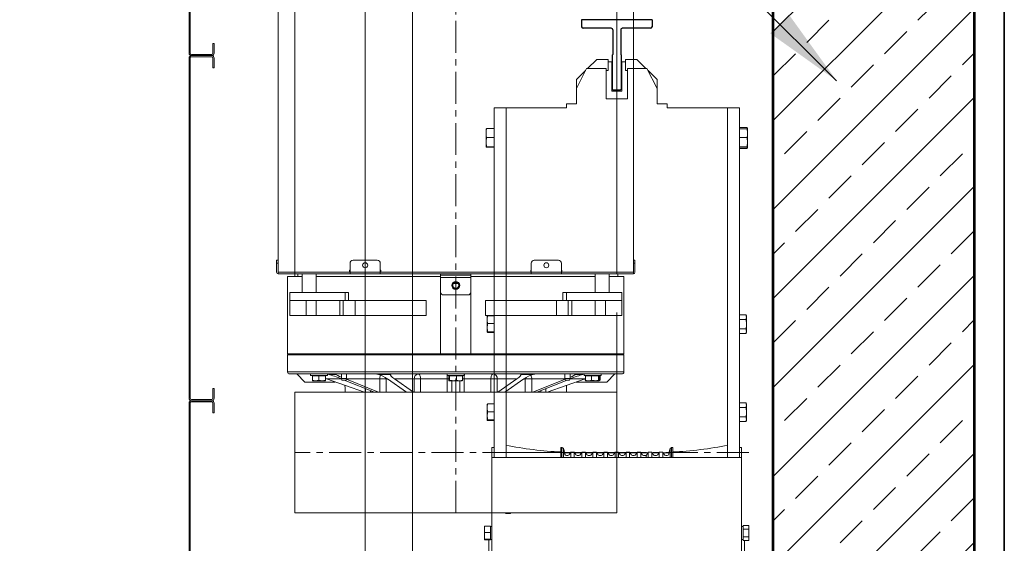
# Model space of a CAD drawing. Header units: inches. Extents: x 201967 to 338763, y -32705 to 30884.
# Tile 152 of 236: x 319892 to 319990, y 9443 to 9495. Entities that reach past the tile are written whole.
import ezdxf

# ---------------------------------------------------------------- set-up
doc = ezdxf.new("R2010")
doc.units = ezdxf.units.IN
doc.header["$MEASUREMENT"] = 0
doc.linetypes.add('CENTER', pattern=[50.8, 31.75, -6.35, 6.35, -6.35])
doc.linetypes.add('SOLID_LINE', pattern=[0])
for name, color, linetype, lineweight in [('01 a1 KONSTRUKCJA żelebet', 200, 'Continuous', 53), ('01h3 KONSTRUKCJA pozycje słupy', 252, 'Continuous', 13), ('20 KRESKOWANIE ścian', 63, 'Continuous', 5), ('_proj_MURY konstr', 1, 'Continuous', 20), ('GABARYT05', 7, 'Continuous', 40), ('KRESKOWANIE-URWANIE', 3, 'Continuous', 13), ('OSIE', 6, 'CENTER', 13), ('wymiar', 1, 'Continuous', 15)]:
    doc.layers.add(name, color=color, linetype=linetype, lineweight=lineweight)
doc.layers.add('Rysunek', color=7, linetype='Continuous')
doc.styles.add('RomanS', font='romans.shx')
doc.dimstyles.new('DIM100txt12', dxfattribs={"dimtxt": 12, "dimasz": 1.05, "dimexe": 0, "dimexo": 8, "dimgap": 4, "dimtad": 1, "dimdec": 7, "dimrnd": 0.5, "dimdsep": 46, "dimtxsty": 'RomanS', "dimblk1": 'DIM', "dimblk2": 'DIM', "dimsah": 1, "dimcen": 0.09, "dimse1": 1, "dimse2": 1, "dimclrt": 256, "dimadec": 1, "dimazin": 0, "dimtfac": 1, "dimtdec": 7, "dimtix": 1, "dimtofl": 0, "dimtmove": 2, "dimatfit": 3, "dimfxl": 1, "dimtolj": 1, "dimtzin": 0, "dimarcsym": 0})

# ---------------------------------------------------------------- blocks, each defined once
blk = doc.blocks.new('Panel')
at = {"layer": 'KRESKOWANIE-URWANIE', "ltscale": 4}
for p, q in [((-280, 10.1), (-280, -10.1)), ((-278.8, 10.1), (-278.8, -10.1)), ((-268, 12.5), (-277.6, 12.5)), ((-268, 11.3), (-277.6, 11.3)), ((-268, 12.5), (-268, 11.3)), ((60.46, 12.5), (50.86, 12.5)), ((50.86, 11.3), (50.86, 12.5)), ((60.46, 11.3), (50.86, 11.3)), ((61.66, -10.1), (61.66, 10.1)), ((62.86, -10.1), (62.86, 10.1)), ((-277.6, -11.3), (60.46, -11.3)), ((-277.6, -12.5), (60.46, -12.5))]:
    blk.add_line(p, q, dxfattribs=at)
for centre, radius, start, end in [((-277.6, 10.1), 2.4, 90, 180), ((-277.6, 10.1), 1.2, 90, 180), ((60.46, 10.1), 2.4, 0, 90), ((60.46, 10.1), 1.2, 0, 90), ((-277.6, -10.1), 2.4, 180, 270), ((-277.6, -10.1), 1.2, 180, 270), ((60.46, -10.1), 2.4, 270, 0), ((60.46, -10.1), 1.2, 270, 0)]:
    blk.add_arc(centre, radius, start, end, dxfattribs=at)
blk = doc.blocks.new('70-9')
at = {"layer": 'Rysunek', "color": 0, "linetype": 'SOLID_LINE'}
for p, q in [((-4.5, -1), (-3.5, 0)), ((-3.5, 0), (3.5, 0)), ((3.5, 0), (4.5, -1)), ((-4.5, -35), (-4.5, -1)), ((4.5, -35), (4.5, -1)), ((-4.5, -35), (-4.45, -35)), ((-3.95, -60), (-3.95, -35.5)), ((3.95, -60), (3.95, -35.5)), ((4.45, -35), (4.5, -35)), ((-35, -70), (-35, -63)), ((-33.5, -61.5), (-5.45, -61.5)), ((5.45, -61.5), (33.5, -61.5)), ((35, -70), (35, -63)), ((-35, -70), (35, -70))]:
    blk.add_line(p, q, dxfattribs=at)
for centre, radius, start, end in [((-4.45, -35.5), 0.5, 0, 90), ((4.45, -35.5), 0.5, 90, 180), ((-33.5, -63), 1.5, 90, 180), ((-5.45, -60), 1.5, 270, 0), ((5.45, -60), 1.5, 180, 270), ((33.5, -63), 1.5, 0, 90)]:
    blk.add_arc(centre, radius, start, end, dxfattribs=at)
blk = doc.blocks.new('A$C281E7CC2')
at = {"layer": 'KRESKOWANIE-URWANIE'}
for p, q in [((102.27, 1092), (111.27, 1101)), ((111.27, 1101), (122.77, 1101)), ((122.77, 1090), (122.77, 1101)), ((126.27, 1098.5), (122.77, 1098.5)), ((126.27, 1098.5), (126.27, 1069.5)), ((136.27, 1098.5), (139.77, 1098.5)), ((136.27, 1098.5), (136.27, 1069.5)), ((139.77, 1101), (139.77, 1090)), ((139.77, 1101), (151.27, 1101)), ((151.27, 1101), (160.27, 1092)), ((91.27, 1072), (101.27, 1092)), ((91.27, 1081), (100.27, 1090)), ((101.27, 1092), (120.77, 1092)), ((120.77, 1092), (120.77, 1062)), ((122.77, 1090), (120.77, 1090)), ((139.77, 1090), (141.77, 1090)), ((141.77, 1092), (161.27, 1092)), ((141.77, 1062), (141.77, 1092)), ((161.27, 1092), (171.27, 1072)), ((162.27, 1090), (171.27, 1081)), ((91.27, 1072), (91.27, 1081)), ((171.27, 1072), (171.27, 1081)), ((91.27, 1057), (91.27, 1072)), ((136.27, 1069.5), (126.27, 1069.5)), ((171.27, 1072), (171.27, 1057)), ((91.27, 1057), (81.27, 1057)), ((81.27, 1057), (81.27, 1053)), ((120.77, 1062), (141.77, 1062)), ((181.27, 1057), (171.27, 1057)), ((181.27, 1057), (181.27, 1053)), ((9.27, 705.5), (9.27, 1053)), ((9.27, 1053), (21.27, 1053)), ((21.27, 1053), (81.27, 1053)), ((21.27, 705.5), (21.27, 1053)), ((21.27, 998), (21.27, 1048)), ((181.27, 1053), (241.27, 1053)), ((253.27, 1053), (241.27, 1053)), ((241.27, 1053), (241.27, 705.5)), ((241.27, 998), (241.27, 1048)), ((253.27, 1053), (253.27, 705.5)), ((1.32, 1032), (1.32, 1027.72)), ((1.32, 1018.72), (1.32, 1027.72)), ((1.83, 1033.39), (9.27, 1033.39)), ((1.83, 1032.14), (9.27, 1032.14)), ((260.72, 1032.27), (253.27, 1032.27)), ((261.22, 1031.99), (261.22, 1027.92)), ((261.22, 1018.94), (261.22, 1027.92)), ((1.32, 1014), (1.32, 1018.72)), ((1.83, 1023.3), (9.27, 1023.3)), ((260.72, 1023.57), (253.27, 1023.57)), ((261.22, 1018.94), (261.22, 1014.01)), ((1.83, 1014.15), (9.27, 1014.15)), ((1.83, 1013.86), (9.27, 1013.86)), ((1.83, 1012.61), (9.27, 1012.61)), ((260.72, 1014.3), (253.27, 1014.3)), ((260.72, 1013.73), (253.27, 1013.73)), ((21.27, 853), (21.27, 815)), ((241.27, 815), (241.27, 853)), ((2.42, 844.93), (2.42, 846)), ((2.42, 838), (2.42, 844.93)), ((2.88, 847.24), (9.27, 847.24)), ((2.88, 842.62), (9.27, 842.62)), ((259.67, 846.24), (253.27, 846.24)), ((260.12, 845.99), (260.12, 842.38)), ((260.12, 834.39), (260.12, 842.38)), ((2.42, 831.07), (2.42, 838)), ((2.88, 833.38), (9.27, 833.38)), ((259.67, 838.51), (253.27, 838.51)), ((260.12, 834.39), (260.12, 830.01)), ((2.42, 830), (2.42, 831.07)), ((2.88, 828.76), (9.27, 828.76)), ((259.67, 830.27), (253.27, 830.27)), ((259.67, 829.76), (253.27, 829.76)), ((2.42, 757.43), (2.42, 758.5)), ((2.42, 750.5), (2.42, 757.43)), ((2.88, 759.74), (9.27, 759.74)), ((2.88, 755.12), (9.27, 755.12)), ((259.67, 758.74), (253.27, 758.74)), ((260.12, 758.49), (260.12, 754.88)), ((260.12, 746.89), (260.12, 754.88)), ((2.42, 743.57), (2.42, 750.5)), ((2.42, 742.5), (2.42, 743.57)), ((2.88, 745.88), (9.27, 745.88)), ((259.67, 751.01), (253.27, 751.01)), ((260.12, 746.89), (260.12, 742.51)), ((2.88, 741.26), (9.27, 741.26)), ((259.67, 742.77), (253.27, 742.77)), ((259.67, 742.26), (253.27, 742.26)), ((9.27, 715.5), (7.27, 715.5)), ((7.27, 705.5), (7.27, 715.5)), ((21.64, 715.5), (21.27, 715.5)), ((75.52, 705.5), (75.52, 715.5)), ((77.02, 715.5), (77.02, 705.5)), ((78.36, 705.5), (78.36, 714.17)), ((184.28, 714.53), (184.28, 705.5)), ((185.9, 705.5), (185.9, 715.5)), ((187.02, 705.5), (187.02, 715.5)), ((241.27, 715.5), (240.91, 715.5)), ((255.27, 715.5), (253.27, 715.5)), ((255.27, 705.5), (255.27, 715.5)), ((7.27, 395.5), (7.27, 705.5)), ((7.27, 705.5), (11.27, 705.5)), ((11.27, 705.5), (251.27, 705.5)), ((79.38, 710.09), (85.15, 710.09)), ((85.52, 705.5), (85.52, 710.7)), ((89.02, 705.5), (89.02, 710.7)), ((89.4, 710.09), (96.15, 710.09)), ((96.52, 705.5), (96.52, 710.7)), ((100.02, 705.5), (100.02, 710.7)), ((100.4, 710.09), (107.15, 710.09)), ((102.02, 705.5), (102.02, 707.5)), ((107.52, 705.5), (107.52, 710.7)), ((111.02, 705.5), (111.02, 710.7)), ((111.4, 710.09), (118.15, 710.09)), ((118.52, 705.5), (118.52, 710.7)), ((122.02, 705.5), (122.02, 710.7)), ((122.4, 710.09), (129.15, 710.09)), ((129.52, 705.5), (129.52, 710.7)), ((133.02, 705.5), (133.02, 710.7)), ((133.4, 710.09), (140.15, 710.09)), ((140.52, 705.5), (140.52, 710.7)), ((144.02, 705.5), (144.02, 710.7)), ((144.4, 710.09), (151.15, 710.09)), ((151.52, 705.5), (151.52, 710.7)), ((155.02, 705.5), (155.02, 710.7)), ((155.4, 710.09), (162.15, 710.09)), ((162.52, 705.5), (162.52, 710.7)), ((166.02, 705.5), (166.02, 710.7)), ((166.4, 710.09), (173.15, 710.09)), ((173.52, 705.5), (173.52, 710.7)), ((177.02, 705.5), (177.02, 710.7)), ((177.4, 710.09), (183.17, 710.09)), ((251.27, 705.5), (255.27, 705.5)), ((255.27, 395.5), (255.27, 705.5)), ((0, 638.01), (5.67, 638.01)), ((0, 638.01), (0, 634.25)), ((5.67, 638.01), (5.67, 636.49)), ((7.27, 637.03), (5.67, 637.03)), ((7.27, 636.91), (5.67, 636.91)), ((5.67, 635.77), (5.67, 636.49)), ((262.55, 637.2), (256.87, 637.2)), ((256.87, 634.66), (256.87, 637.2)), ((262.55, 630.91), (262.55, 637.2)), ((0, 634.25), (5.67, 634.25)), ((0, 634.25), (0, 626.75)), ((0, 626.75), (5.67, 626.75)), ((0, 626.75), (0, 622.99)), ((5.67, 635.77), (5.67, 634.25)), ((5.67, 634.25), (5.67, 631.22)), ((5.67, 629.78), (5.67, 631.22)), ((5.67, 629.78), (5.67, 626.75)), ((5.67, 626.75), (5.67, 625.23)), ((256.87, 633.45), (256.87, 634.6)), ((256.87, 630.91), (256.87, 633.45)), ((262.55, 630.91), (256.87, 630.91)), ((256.87, 628.21), (256.87, 630.91)), ((256.87, 626.92), (256.87, 628.21)), ((256.87, 624.22), (256.87, 626.92)), ((262.55, 624.22), (262.55, 630.91)), ((0, 622.99), (5.67, 622.99)), ((4.27, 622.99), (4.27, 570.5)), ((5.67, 624.51), (5.67, 625.23)), ((5.67, 624.51), (5.67, 622.99)), ((262.55, 624.22), (256.87, 624.22)), ((256.87, 624.05), (256.87, 624.22)), ((256.87, 623.96), (256.87, 624.05)), ((256.87, 623.8), (256.87, 623.96)), ((262.55, 623.8), (256.87, 623.8)), ((258.27, 623.8), (258.27, 570.5)), ((262.55, 623.8), (262.55, 624.22)), ((0.02, 578), (0.02, 523)), ((3.27, 578), (3.27, 570)), ((259.27, 570), (259.27, 578)), ((262.52, 578), (262.52, 523)), ((3.27, 570), (7.27, 570)), ((7.27, 570.5), (4.27, 570.5)), ((258.27, 570.5), (255.27, 570.5)), ((255.27, 570), (259.27, 570)), ((0, 438.01), (5.67, 438.01)), ((0, 438.01), (0, 434.25)), ((0, 434.25), (5.67, 434.25)), ((0, 434.25), (0, 426.75)), ((5.67, 438.01), (5.67, 436.49)), ((7.27, 437.03), (5.67, 437.03)), ((5.67, 435.77), (5.67, 436.49)), ((5.67, 435.77), (5.67, 434.25)), ((5.67, 434.25), (5.67, 431.22)), ((5.67, 429.78), (5.67, 431.22)), ((262.55, 437.2), (256.87, 437.2)), ((256.87, 434.66), (256.87, 437.2)), ((256.87, 434.6), (256.87, 433.45)), ((256.87, 430.91), (256.87, 433.45)), ((262.55, 430.91), (256.87, 430.91)), ((256.87, 428.21), (256.87, 430.91)), ((262.55, 430.91), (262.55, 437.2)), ((262.55, 424.22), (262.55, 430.91)), ((0, 426.75), (5.67, 426.75)), ((0, 426.75), (0, 422.99)), ((0, 422.99), (5.67, 422.99)), ((5.67, 429.78), (5.67, 426.75)), ((5.67, 426.75), (5.67, 425.23)), ((5.67, 424.51), (5.67, 425.23)), ((5.67, 424.51), (5.67, 422.99)), ((255.27, 424.03), (256.87, 424.03)), ((255.27, 423.96), (256.87, 423.96)), ((256.87, 428.21), (256.87, 426.92)), ((256.87, 424.22), (256.87, 426.92)), ((262.55, 424.22), (256.87, 424.22)), ((256.87, 424.05), (256.87, 424.22)), ((256.87, 424.05), (256.87, 424.03)), ((256.87, 423.99), (256.87, 424.03)), ((256.87, 423.99), (256.87, 423.96)), ((256.87, 423.8), (256.87, 423.96)), ((262.55, 423.8), (256.87, 423.8)), ((262.55, 423.8), (262.55, 424.22)), ((7.27, 395.5), (11.27, 395.5)), ((7.27, 385.5), (7.27, 395.5)), ((9.27, 48), (9.27, 395.5)), ((11.27, 395.5), (251.27, 395.5)), ((21.27, 48), (21.27, 395.5)), ((75.52, 385.5), (75.52, 395.5)), ((77.02, 395.5), (77.02, 385.5)), ((78.36, 386.83), (78.36, 395.5)), ((85.52, 390.3), (85.52, 395.5)), ((89.02, 390.3), (89.02, 395.5)), ((96.52, 390.3), (96.52, 395.5)), ((100.02, 390.3), (100.02, 395.5)), ((102.02, 393.5), (102.02, 395.5)), ((107.52, 390.3), (107.52, 395.5)), ((111.02, 390.3), (111.02, 395.5)), ((118.52, 390.3), (118.52, 395.5)), ((122.02, 390.3), (122.02, 395.5)), ((129.52, 390.3), (129.52, 395.5)), ((133.02, 390.3), (133.02, 395.5)), ((140.52, 390.3), (140.52, 395.5)), ((144.02, 390.3), (144.02, 395.5)), ((151.52, 390.3), (151.52, 395.5)), ((155.02, 390.3), (155.02, 395.5)), ((162.52, 390.3), (162.52, 395.5)), ((166.02, 390.3), (166.02, 395.5)), ((173.52, 390.3), (173.52, 395.5)), ((177.02, 390.3), (177.02, 395.5)), ((184.28, 395.5), (184.28, 386.47)), ((185.9, 385.5), (185.9, 395.5)), ((187.02, 385.5), (187.02, 395.5)), ((241.27, 395.5), (241.27, 48)), ((251.27, 395.5), (255.27, 395.5)), ((253.27, 395.5), (253.27, 48)), ((255.27, 385.5), (255.27, 395.5)), ((9.27, 385.5), (7.27, 385.5)), ((21.64, 385.5), (21.27, 385.5)), ((79.38, 390.91), (85.15, 390.91)), ((89.4, 390.91), (96.15, 390.91)), ((100.4, 390.91), (107.15, 390.91)), ((111.4, 390.91), (118.15, 390.91)), ((122.4, 390.91), (129.15, 390.91)), ((133.4, 390.91), (140.15, 390.91)), ((144.4, 390.91), (151.15, 390.91)), ((155.4, 390.91), (162.15, 390.91)), ((166.4, 390.91), (173.15, 390.91)), ((177.4, 390.91), (183.17, 390.91)), ((241.27, 385.5), (240.91, 385.5)), ((255.27, 385.5), (253.27, 385.5)), ((2.42, 357.43), (2.42, 358.5)), ((2.42, 350.5), (2.42, 357.43)), ((2.88, 359.74), (9.27, 359.74)), ((2.88, 355.12), (9.27, 355.12)), ((259.67, 358.74), (253.27, 358.74)), ((260.12, 358.49), (260.12, 354.88)), ((260.12, 346.89), (260.12, 354.88)), ((2.42, 343.57), (2.42, 350.5)), ((2.42, 342.5), (2.42, 343.57)), ((2.88, 345.88), (9.27, 345.88)), ((259.67, 351.01), (253.27, 351.01)), ((259.67, 342.77), (253.27, 342.77)), ((260.12, 346.89), (260.12, 342.51)), ((2.88, 341.26), (9.27, 341.26)), ((259.67, 342.26), (253.27, 342.26)), ((21.27, 248), (21.27, 286)), ((241.27, 286), (241.27, 248)), ((2.42, 269.93), (2.42, 271)), ((2.42, 263), (2.42, 269.93)), ((2.88, 272.24), (9.27, 272.24)), ((2.88, 267.62), (9.27, 267.62)), ((259.67, 271.24), (253.27, 271.24)), ((260.12, 270.99), (260.12, 267.38)), ((260.12, 259.39), (260.12, 267.38)), ((2.42, 256.07), (2.42, 263)), ((2.42, 255), (2.42, 256.07)), ((2.88, 258.38), (9.27, 258.38)), ((259.67, 263.51), (253.27, 263.51)), ((259.67, 255.27), (253.27, 255.27)), ((259.67, 254.76), (253.27, 254.76)), ((260.12, 259.39), (260.12, 255.01)), ((2.88, 253.76), (9.27, 253.76)), ((21.27, 103), (21.27, 53)), ((241.27, 103), (241.27, 53)), ((1.83, 88.39), (9.27, 88.39)), ((1.32, 83.4), (1.32, 87)), ((1.32, 83.4), (1.32, 74.47)), ((1.83, 87.56), (9.27, 87.56)), ((1.83, 79.25), (9.27, 79.25)), ((260.72, 87.27), (253.27, 87.27)), ((260.72, 78.57), (253.27, 78.57)), ((261.22, 86.99), (261.22, 82.92)), ((261.22, 73.94), (261.22, 82.92)), ((1.32, 69.07), (1.32, 74.47)), ((1.83, 69.69), (9.27, 69.69)), ((260.72, 69.3), (253.27, 69.3)), ((260.72, 68.73), (253.27, 68.73)), ((261.22, 73.94), (261.22, 69.01)), ((1.83, 68.44), (9.27, 68.44)), ((1.83, 67.61), (9.27, 67.61)), ((9.27, 48), (21.27, 48)), ((21.27, 48), (81.27, 48)), ((81.27, 44), (81.27, 48)), ((81.27, 44), (91.27, 44)), ((91.27, 29), (91.27, 44)), ((171.27, 44), (171.27, 29)), ((171.27, 44), (181.27, 44)), ((181.27, 48), (241.27, 48)), ((181.27, 44), (181.27, 48)), ((253.27, 48), (241.27, 48)), ((120.77, 39), (120.77, 9)), ((141.77, 39), (120.77, 39)), ((126.27, 2.5), (126.27, 31.5)), ((126.27, 31.5), (136.27, 31.5)), ((136.27, 2.5), (136.27, 31.5)), ((141.77, 9), (141.77, 39)), ((101.27, 9), (91.27, 29)), ((91.27, 29), (91.27, 20)), ((100.27, 11), (91.27, 20)), ((171.27, 29), (161.27, 9)), ((171.27, 20), (162.27, 11)), ((171.27, 29), (171.27, 20)), ((122.77, 11), (120.77, 11)), ((122.77, 0), (122.77, 11)), ((139.77, 11), (141.77, 11)), ((139.77, 11), (139.77, 0)), ((120.77, 9), (101.27, 9)), ((111.27, 0), (102.27, 9)), ((122.77, 0), (111.27, 0)), ((126.27, 2.5), (122.77, 2.5)), ((136.27, 2.5), (139.77, 2.5)), ((151.27, 0), (139.77, 0)), ((161.27, 9), (141.77, 9)), ((160.27, 9), (151.27, 0))]:
    blk.add_line(p, q, dxfattribs=at)
at = {"layer": 'KRESKOWANIE-URWANIE', "extrusion": (0, 0, -1)}
for centre, major_axis, ratio, start_param, end_param in [((49.22, 720.94), (-52.02, 6.55), 0.147058, 4.163885, 5.260893), ((213.33, 720.94), (52.02, 6.55), 0.147058, 1.022293, 2.1193), ((81.2, 709), (-1.06, 1.06), 1, 3.926991, 5.252808), ((82.69, 709), (1.06, 1.06), 1, 1.343997, 2.356194), ((91.86, 709), (1.06, 1.06), 1, 2.356194, 3.368392), ((93.69, 709), (1.06, 1.06), 1, 1.343997, 2.356194), ((104.69, 709), (1.06, 1.06), 1, 1.343997, 2.356194), ((113.86, 709), (1.06, 1.06), 1, 2.356194, 3.368392), ((115.69, 709), (1.06, 1.06), 1, 1.343997, 2.356194), ((124.86, 709), (1.06, 1.06), 1, 2.356194, 3.368392), ((126.69, 709), (1.06, 1.06), 1, 1.343997, 2.356194), ((135.86, 709), (1.06, 1.06), 1, 2.356194, 3.368392), ((137.69, 709), (1.06, 1.06), 1, 1.343997, 2.356194), ((146.86, 709), (1.06, 1.06), 1, 2.356194, 3.368392), ((148.69, 709), (1.06, 1.06), 1, 1.343997, 2.356194), ((157.86, 709), (1.06, 1.06), 1, 2.356194, 3.368392), ((159.69, 709), (1.06, 1.06), 1, 1.343997, 2.356194), ((168.86, 709), (1.06, 1.06), 1, 2.356194, 3.368392), ((170.69, 709), (1.06, 1.06), 1, 1.343997, 2.356194), ((179.86, 709), (1.06, 1.06), 1, 2.356194, 3.368392), ((181.35, 709), (-1.06, 1.06), 1, 2.601173, 3.926991), ((81.2, 392), (1.06, 1.06), 1, 4.171969, 5.497787), ((82.69, 392), (1.06, 1.06), 1, -0.785398, 0.226799), ((91.86, 392), (-1.06, 1.06), 1, 6.056386, 7.068583), ((93.69, 392), (1.06, 1.06), 1, -0.785398, 0.226799), ((104.69, 392), (1.06, 1.06), 1, -0.785398, 0.226799), ((113.86, 392), (-1.06, 1.06), 1, 6.056386, 7.068583), ((115.69, 392), (1.06, 1.06), 1, -0.785398, 0.226799), ((124.86, 392), (-1.06, 1.06), 1, 6.056386, 7.068583), ((126.69, 392), (1.06, 1.06), 1, -0.785398, 0.226799), ((135.86, 392), (-1.06, 1.06), 1, 6.056386, 7.068583), ((137.69, 392), (1.06, 1.06), 1, -0.785398, 0.226799), ((146.86, 392), (-1.06, 1.06), 1, 6.056386, 7.068583), ((148.69, 392), (1.06, 1.06), 1, -0.785398, 0.226799), ((157.86, 392), (-1.06, 1.06), 1, 6.056386, 7.068583), ((159.69, 392), (1.06, 1.06), 1, -0.785398, 0.226799), ((168.86, 392), (-1.06, 1.06), 1, 6.056386, 7.068583), ((170.69, 392), (1.06, 1.06), 1, -0.785398, 0.226799), ((179.86, 392), (-1.06, 1.06), 1, 6.056386, 7.068583), ((181.35, 392), (1.06, 1.06), 1, -0.785398, 0.54042), ((49.22, 380.06), (52.02, 6.55), 0.147058, 4.163885, 5.260893), ((213.33, 380.06), (-52.02, 6.55), 0.147058, 1.022293, 2.1193)]:
    blk.add_ellipse(centre, major_axis=major_axis, ratio=ratio, start_param=start_param, end_param=end_param, dxfattribs=at)
at = {"layer": 'KRESKOWANIE-URWANIE'}
for points in [[(1.32, 1032), (1.83, 1033.39)], [(1.83, 1032.14), (1.35, 1032)], [(1.57, 1032.07), (1.83, 1033.39)], [(261.22, 1031.99), (260.72, 1032.27)], [(1.32, 1018.72), (1.83, 1023.3)], [(1.83, 1014.15), (1.32, 1018.72)], [(260.72, 1023.57), (261.22, 1018.94)], [(261.22, 1018.94), (260.72, 1014.3)], [(1.32, 1014), (1.83, 1014.15)], [(1.83, 1012.61), (1.32, 1014)], [(1.83, 1013.86), (1.32, 1014)], [(1.83, 1012.61), (1.57, 1013.93)], [(260.72, 1014.3), (261.22, 1014.01)], [(261.22, 1014.01), (260.72, 1013.73)], [(2.42, 846), (2.88, 847.24)], [(2.42, 844.93), (2.88, 847.24)], [(2.88, 842.62), (2.42, 844.93)], [(260.12, 845.99), (259.67, 846.24)], [(2.42, 831.07), (2.88, 833.38)], [(259.67, 838.51), (260.12, 834.39)], [(260.12, 834.39), (259.67, 830.27)], [(2.88, 828.76), (2.42, 831.07)], [(2.88, 828.76), (2.42, 830)], [(259.67, 830.27), (260.12, 830.01)], [(260.12, 830.01), (259.67, 829.76)], [(2.42, 758.5), (2.88, 759.74)], [(2.42, 757.43), (2.88, 759.74)], [(2.88, 755.12), (2.42, 757.43)], [(260.12, 758.49), (259.67, 758.74)], [(2.42, 743.57), (2.88, 745.88)], [(2.88, 741.26), (2.42, 743.57)], [(259.67, 751.01), (260.12, 746.89)], [(260.12, 746.89), (259.67, 742.77)], [(2.88, 741.26), (2.42, 742.5)], [(259.67, 742.77), (260.12, 742.51)], [(260.12, 742.51), (259.67, 742.26)], [(75.52, 715.5), (77.02, 715.5)], [(77.02, 715.5), (78.36, 714.17)], [(78.36, 714.17), (79.74, 708.64)], [(182.81, 708.64), (184.28, 714.53)], [(184.28, 714.53), (185.9, 715.5)], [(185.9, 715.5), (187.02, 715.5)], [(81.2, 707.5), (82.69, 707.5)], [(83.97, 708.2), (85.52, 710.7)], [(85.52, 710.7), (89.02, 710.7)], [(89.02, 710.7), (90.58, 708.2)], [(91.86, 707.5), (93.69, 707.5)], [(94.97, 708.2), (96.52, 710.7)], [(96.52, 710.7), (100.02, 710.7)], [(100.02, 710.7), (102.02, 707.5)], [(102.02, 707.5), (104.69, 707.5)], [(105.97, 708.2), (107.52, 710.7)], [(107.52, 710.7), (111.02, 710.7)], [(111.02, 710.7), (112.58, 708.2)], [(113.86, 707.5), (115.69, 707.5)], [(116.97, 708.2), (118.52, 710.7)], [(118.52, 710.7), (122.02, 710.7)], [(122.02, 710.7), (123.58, 708.2)], [(124.86, 707.5), (126.69, 707.5)], [(127.97, 708.2), (129.52, 710.7)], [(129.52, 710.7), (133.02, 710.7)], [(133.02, 710.7), (134.58, 708.2)], [(135.86, 707.5), (137.69, 707.5)], [(138.97, 708.2), (140.52, 710.7)], [(140.52, 710.7), (144.02, 710.7)], [(144.02, 710.7), (145.58, 708.2)], [(146.86, 707.5), (148.69, 707.5)], [(149.97, 708.2), (151.52, 710.7)], [(151.52, 710.7), (155.02, 710.7)], [(155.02, 710.7), (156.58, 708.2)], [(157.86, 707.5), (159.69, 707.5)], [(160.97, 708.2), (162.52, 710.7)], [(162.52, 710.7), (166.02, 710.7)], [(166.02, 710.7), (167.58, 708.2)], [(168.86, 707.5), (170.69, 707.5)], [(171.97, 708.2), (173.52, 710.7)], [(173.52, 710.7), (177.02, 710.7)], [(177.02, 710.7), (178.58, 708.2)], [(179.86, 707.5), (181.35, 707.5)], [(5.67, 637.04), (7.27, 637.04)], [(255.27, 637.04), (256.87, 637.04)], [(7.27, 623.96), (5.67, 623.96)], [(256.87, 623.96), (255.27, 623.96)], [(0.02, 578), (3.27, 578)], [(259.27, 578), (262.52, 578)], [(7.27, 523), (0.02, 523)], [(262.52, 523), (255.27, 523)], [(5.67, 437.04), (7.27, 437.04)], [(255.27, 437.04), (256.87, 437.04)], [(7.27, 423.96), (5.67, 423.96)], [(256.87, 423.96), (255.27, 423.96)], [(79.74, 392.36), (78.36, 386.83)], [(82.69, 393.5), (81.2, 393.5)], [(85.52, 390.3), (83.97, 392.79)], [(90.58, 392.79), (89.02, 390.3)], [(93.69, 393.5), (91.86, 393.5)], [(96.52, 390.3), (94.97, 392.79)], [(102.02, 393.5), (100.02, 390.3)], [(104.69, 393.5), (102.02, 393.5)], [(107.52, 390.3), (105.97, 392.79)], [(112.58, 392.79), (111.02, 390.3)], [(115.69, 393.5), (113.86, 393.5)], [(118.52, 390.3), (116.97, 392.79)], [(123.58, 392.79), (122.02, 390.3)], [(126.69, 393.5), (124.86, 393.5)], [(129.52, 390.3), (127.97, 392.79)], [(134.58, 392.79), (133.02, 390.3)], [(137.69, 393.5), (135.86, 393.5)], [(140.52, 390.3), (138.97, 392.79)], [(145.58, 392.79), (144.02, 390.3)], [(148.69, 393.5), (146.86, 393.5)], [(151.52, 390.3), (149.97, 392.79)], [(156.58, 392.79), (155.02, 390.3)], [(159.69, 393.5), (157.86, 393.5)], [(162.52, 390.3), (160.97, 392.79)], [(167.58, 392.79), (166.02, 390.3)], [(170.69, 393.5), (168.86, 393.5)], [(173.52, 390.3), (171.97, 392.79)], [(178.58, 392.79), (177.02, 390.3)], [(181.35, 393.5), (179.86, 393.5)], [(184.28, 386.47), (182.81, 392.36)], [(77.02, 385.5), (75.52, 385.5)], [(78.36, 386.83), (77.02, 385.5)], [(89.02, 390.3), (85.52, 390.3)], [(100.02, 390.3), (96.52, 390.3)], [(111.02, 390.3), (107.52, 390.3)], [(122.02, 390.3), (118.52, 390.3)], [(133.02, 390.3), (129.52, 390.3)], [(144.02, 390.3), (140.52, 390.3)], [(155.02, 390.3), (151.52, 390.3)], [(166.02, 390.3), (162.52, 390.3)], [(177.02, 390.3), (173.52, 390.3)], [(185.9, 385.5), (184.28, 386.47)], [(187.02, 385.5), (185.9, 385.5)], [(2.42, 358.5), (2.88, 359.74)], [(2.42, 357.43), (2.88, 359.74)], [(2.88, 355.12), (2.42, 357.43)], [(260.12, 358.49), (259.67, 358.74)], [(2.42, 343.57), (2.88, 345.88)], [(2.88, 341.26), (2.42, 343.57)], [(2.88, 341.26), (2.42, 342.5)], [(259.67, 351.01), (260.12, 346.89)], [(260.12, 346.89), (259.67, 342.77)], [(259.67, 342.77), (260.12, 342.51)], [(260.12, 342.51), (259.67, 342.26)], [(2.42, 271), (2.88, 272.24)], [(2.42, 269.93), (2.88, 272.24)], [(2.88, 267.62), (2.42, 269.93)], [(260.12, 270.99), (259.67, 271.24)], [(2.42, 256.07), (2.88, 258.38)], [(2.88, 253.76), (2.42, 256.07)], [(2.88, 253.76), (2.42, 255)], [(259.67, 263.51), (260.12, 259.39)], [(260.12, 259.39), (259.67, 255.27)], [(259.67, 255.27), (260.12, 255.01)], [(260.12, 255.01), (259.67, 254.76)], [(1.32, 87), (1.83, 88.39)], [(1.62, 87.3), (1.83, 88.39)], [(1.32, 83.4), (1.83, 87.56)], [(1.83, 87.56), (1.32, 86.93)], [(1.83, 79.25), (1.32, 83.4)], [(261.22, 86.99), (260.72, 87.27)], [(260.72, 78.57), (261.22, 73.94)], [(1.32, 69.07), (1.83, 69.69)], [(1.83, 68.44), (1.32, 69.07)], [(1.83, 67.61), (1.32, 69)], [(1.83, 67.61), (1.62, 68.7)], [(261.22, 73.94), (260.72, 69.3)], [(260.72, 69.3), (261.22, 69.01)], [(261.22, 69.01), (260.72, 68.73)]]:
    blk.add_open_spline(points, degree=1, dxfattribs=at)
for points, knots in [([(1.32, 1027.72), (1.41, 1029.13), (1.51, 1030.62), (1.82, 1032.08), (1.83, 1032.14)], [0, 0, 0, 0, 0.954036, 1, 1, 1, 1]), ([(1.83, 1023.3), (1.77, 1023.62), (1.46, 1025.08), (1.39, 1026.56), (1.32, 1027.72)], [0, 0, 0, 0, 0.219325, 1, 1, 1, 1]), ([(260.72, 1032.27), (260.78, 1031.96), (261.09, 1030.52), (261.16, 1029.06), (261.22, 1027.92)], [0, 0, 0, 0, 0.219326, 1, 1, 1, 1]), ([(261.22, 1027.92), (261.14, 1026.53), (261.04, 1025.07), (260.73, 1023.64), (260.72, 1023.57)], [0, 0, 0, 0, 0.954024, 1, 1, 1, 1]), ([(2.42, 838), (2.48, 839.22), (2.55, 840.77), (2.82, 842.29), (2.88, 842.62)], [0, 0, 0, 0, 0.785762, 1, 1, 1, 1]), ([(259.67, 846.24), (259.73, 845.97), (260, 844.69), (260.07, 843.39), (260.12, 842.38)], [0, 0, 0, 0, 0.214234, 1, 1, 1, 1]), ([(260.12, 842.38), (260.05, 841.14), (259.96, 839.85), (259.69, 838.57), (259.67, 838.51)], [0, 0, 0, 0, 0.951273, 1, 1, 1, 1]), ([(2.88, 833.38), (2.86, 833.46), (2.59, 834.98), (2.5, 836.53), (2.42, 838)], [0, 0, 0, 0, 0.048717, 1, 1, 1, 1]), ([(2.42, 750.5), (2.48, 751.72), (2.55, 753.27), (2.82, 754.79), (2.88, 755.12)], [0, 0, 0, 0, 0.7857624, 1, 1, 1, 1]), ([(259.67, 758.74), (259.73, 758.47), (260, 757.19), (260.07, 755.89), (260.12, 754.88)], [0, 0, 0, 0, 0.214232, 1, 1, 1, 1]), ([(260.12, 754.88), (260.05, 753.64), (259.96, 752.35), (259.69, 751.07), (259.67, 751.01)], [0, 0, 0, 0, 0.951302, 1, 1, 1, 1]), ([(2.88, 745.88), (2.86, 745.96), (2.59, 747.48), (2.5, 749.03), (2.42, 750.5)], [0, 0, 0, 0, 0.048717, 1, 1, 1, 1]), ([(2.42, 350.5), (2.48, 351.72), (2.55, 353.27), (2.82, 354.79), (2.88, 355.12)], [0, 0, 0, 0, 0.785762, 1, 1, 1, 1]), ([(259.67, 358.74), (259.73, 358.47), (260, 357.19), (260.07, 355.89), (260.12, 354.88)], [0, 0, 0, 0, 0.214232, 1, 1, 1, 1]), ([(260.12, 354.88), (260.05, 353.64), (259.96, 352.35), (259.69, 351.07), (259.67, 351.01)], [0, 0, 0, 0, 0.951299, 1, 1, 1, 1]), ([(2.88, 345.88), (2.86, 345.96), (2.59, 347.48), (2.5, 349.03), (2.42, 350.5)], [0, 0, 0, 0, 0.048717, 1, 1, 1, 1]), ([(2.42, 263), (2.48, 264.22), (2.55, 265.77), (2.82, 267.29), (2.88, 267.62)], [0, 0, 0, 0, 0.785759, 1, 1, 1, 1]), ([(259.67, 271.24), (259.73, 270.97), (260, 269.69), (260.07, 268.39), (260.12, 267.38)], [0, 0, 0, 0, 0.214235, 1, 1, 1, 1]), ([(260.12, 267.38), (260.05, 266.14), (259.96, 264.85), (259.69, 263.57), (259.67, 263.51)], [0, 0, 0, 0, 0.951273, 1, 1, 1, 1]), ([(2.88, 258.38), (2.86, 258.46), (2.59, 259.98), (2.5, 261.53), (2.42, 263)], [0, 0, 0, 0, 0.048717, 1, 1, 1, 1]), ([(1.32, 74.47), (1.41, 76), (1.51, 77.6), (1.82, 79.18), (1.83, 79.25)], [0, 0, 0, 0, 0.95401, 1, 1, 1, 1]), ([(260.72, 87.27), (260.78, 86.96), (261.09, 85.52), (261.16, 84.06), (261.22, 82.92)], [0, 0, 0, 0, 0.21933, 1, 1, 1, 1]), ([(261.22, 82.92), (261.14, 81.53), (261.04, 80.07), (260.73, 78.64), (260.72, 78.57)], [0, 0, 0, 0, 0.954023, 1, 1, 1, 1]), ([(1.83, 69.69), (1.77, 70.04), (1.46, 71.61), (1.39, 73.22), (1.32, 74.47)], [0, 0, 0, 0, 0.219332, 1, 1, 1, 1])]:
    blk.add_open_spline(points, degree=3, knots=knots, dxfattribs=at)
at = {"layer": 'OSIE'}
for p, q in [((0.02, 710.5), (262.52, 710.5)), ((0.02, 550.5), (262.52, 550.5)), ((0.02, 390.5), (262.52, 390.5))]:
    blk.add_line(p, q, dxfattribs=at)
blk = doc.blocks.new('A$C5C5F7205')
at = {"layer": 'KRESKOWANIE-URWANIE'}
blk.add_lwpolyline([(368, 707.5), (368, 1306), (407, 1306, -0.414214), (415, 1298), (415, 707.5)], format="xyb", dxfattribs=at)
blk = doc.blocks.new('A$C195A4306')
at = {"layer": 'KRESKOWANIE-URWANIE'}
for p, q in [((1.5, 592.5), (1.5, 239.5)), ((18, 592.5), (18, 239.5)), ((338, 592.5), (338, 239.5)), ((354.5, 592.5), (354.5, 239.5)), ((0, 251.5), (1.5, 251.5)), ((0, 248.5), (0, 251.5)), ((1.5, 248.5), (0, 248.5)), ((0, 248.5), (0, 239.5)), ((73, 248.5), (73, 239.5)), ((76, 251.5), (100, 251.5)), ((103, 248.5), (103, 239.5)), ((253, 248.5), (253, 239.5)), ((280, 251.5), (256, 251.5)), ((283, 248.5), (283, 239.5)), ((354.5, 251.5), (356, 251.5)), ((356, 248.5), (354.5, 248.5)), ((356, 251.5), (356, 248.5)), ((356, 248.5), (356, 239.5)), ((1.5, 239.5), (1.5, 238)), ((18, 239.5), (1.5, 239.5)), ((18, 238), (1.5, 238)), ((11, 235.5), (11, 158.5)), ((25.45, 235.5), (11, 235.5)), ((17, 238), (17, 235.5)), ((18, 239.5), (18, 238)), ((73, 239.5), (18, 239.5)), ((18, 239.5), (72.5, 239.5)), ((73, 238), (18, 238)), ((25.45, 238), (25.45, 219.5)), ((39.45, 219.5), (39.45, 238)), ((163, 235.5), (39.45, 235.5)), ((72.5, 241.5), (73, 241.5)), ((72.5, 239.5), (72.5, 241.5)), ((73, 239.5), (103, 239.5)), ((73, 238), (73, 239.5)), ((103, 238), (73, 238)), ((103, 241.5), (103.5, 241.5)), ((103, 239.5), (103, 238)), ((253, 239.5), (103, 239.5)), ((253, 238), (103, 238)), ((103.5, 241.5), (103.5, 239.5)), ((103.5, 239.5), (252.5, 239.5)), ((163, 238), (163, 236.5)), ((163, 236.5), (193, 236.5)), ((163, 236.5), (163, 234.5)), ((193, 238), (193, 236.5)), ((193, 236.5), (193, 234.5)), ((316.55, 235.5), (193, 235.5)), ((253, 241.5), (252.5, 241.5)), ((252.5, 241.5), (252.5, 239.5)), ((253, 238), (253, 239.5)), ((253, 239.5), (283, 239.5)), ((283, 238), (253, 238)), ((283.5, 241.5), (283, 241.5)), ((283, 239.5), (283, 238)), ((338, 239.5), (283, 239.5)), ((338, 238), (283, 238)), ((283.5, 239.5), (283.5, 241.5)), ((283.5, 239.5), (338, 239.5)), ((316.55, 238), (316.55, 219.5)), ((330.55, 219.5), (330.55, 238)), ((345, 235.5), (330.55, 235.5)), ((335, 235.5), (335, 238)), ((338, 239.5), (338, 238)), ((354.5, 239.5), (338, 239.5)), ((354.5, 238), (338, 238)), ((338, 235.5), (338, 238)), ((345, 158.5), (345, 235.5)), ((354.5, 239.5), (354.5, 238)), ((163, 234.5), (193, 234.5)), ((163, 234.5), (163, 220)), ((180.14, 228.5), (176, 228.5)), ((176.4, 229.5), (179.6, 229.5)), ((193, 234.5), (193, 220)), ((13, 219.5), (68, 219.5)), ((13, 219.5), (13, 211.5)), ((68, 219.5), (68, 211.5)), ((68, 219.5), (71.61, 219.5)), ((71.61, 219.5), (71.61, 211.5)), ((163, 220), (163, 158.5)), ((166, 217), (190, 217)), ((193, 158.5), (193, 220)), ((284.39, 219.5), (284.39, 211.5)), ((288, 219.5), (284.39, 219.5)), ((288, 219.5), (288, 211.5)), ((343, 219.5), (288, 219.5)), ((343, 219.5), (343, 211.5)), ((13, 196.5), (13, 211.5)), ((13, 211.5), (29.29, 211.5)), ((29.29, 196.5), (29.29, 211.5)), ((29.29, 211.5), (39.43, 211.5)), ((39.43, 196.5), (39.43, 211.5)), ((39.43, 211.5), (62.83, 211.5)), ((62.83, 196.5), (62.83, 211.5)), ((62.83, 211.5), (66.24, 211.5)), ((66.24, 196.5), (66.24, 211.5)), ((66.24, 211.5), (77.94, 211.5)), ((77.94, 211.5), (77.94, 196.5)), ((77.94, 211.5), (147.03, 211.5)), ((147.03, 211.5), (148.57, 211.5)), ((148.57, 196.5), (148.57, 211.5)), ((207.43, 196.5), (207.43, 211.5)), ((207.43, 211.5), (208.97, 211.5)), ((208.97, 211.5), (278.06, 211.5)), ((278.06, 196.5), (278.06, 211.5)), ((278.06, 211.5), (289.76, 211.5)), ((289.76, 211.5), (289.76, 196.5)), ((293.17, 211.5), (289.76, 211.5)), ((293.17, 196.5), (293.17, 211.5)), ((316.57, 211.5), (293.17, 211.5)), ((316.57, 196.5), (316.57, 211.5)), ((326.71, 211.5), (316.57, 211.5)), ((326.71, 196.5), (326.71, 211.5)), ((343, 211.5), (326.71, 211.5)), ((343, 196.5), (343, 211.5)), ((13, 196.5), (29.29, 196.5)), ((29.29, 196.5), (39.43, 196.5)), ((39.43, 196.5), (62.83, 196.5)), ((62.83, 196.5), (66.24, 196.5)), ((77.94, 196.5), (66.24, 196.5)), ((77.94, 196.5), (147.03, 196.5)), ((147.03, 196.5), (148.57, 196.5)), ((207.43, 196.5), (208.97, 196.5)), ((208.97, 196.5), (278.06, 196.5)), ((289.76, 196.5), (278.06, 196.5)), ((293.17, 196.5), (289.76, 196.5)), ((316.57, 196.5), (293.17, 196.5)), ((326.71, 196.5), (316.57, 196.5)), ((343, 196.5), (326.71, 196.5)), ((12, 158.5), (11, 157.5)), ((163, 158.5), (11, 158.5)), ((11, 157.5), (11, 140.5)), ((345, 157.5), (11, 157.5)), ((163, 158.5), (193, 158.5)), ((345, 158.5), (193, 158.5)), ((345, 157.5), (344, 158.5)), ((345, 140.5), (345, 157.5)), ((11, 140.5), (345, 140.5)), ((33.66, 138.5), (13, 138.5)), ((28, 130.5), (20, 138.5)), ((33.53, 138.5), (33.53, 136.9)), ((33.66, 138.5), (36.6, 138.5)), ((175.06, 138.5), (36.6, 138.5)), ((50.53, 136.9), (50.53, 138.5)), ((50.53, 138.23), (51.78, 138.06)), ((58.73, 138.06), (51.78, 138.06)), ((64.48, 138.5), (64.48, 133.9)), ((69.48, 133.9), (69.48, 138.5)), ((113.16, 138.06), (101.11, 138.06)), ((169.5, 138.5), (169.5, 136.9)), ((175.06, 138.5), (180.94, 138.5)), ((319.4, 138.5), (180.94, 138.5)), ((186.5, 136.9), (186.5, 138.5)), ((254.89, 138.06), (242.84, 138.06)), ((286.52, 138.5), (286.52, 133.9)), ((291.52, 133.9), (291.52, 138.5)), ((304.22, 138.06), (297.27, 138.06)), ((304.22, 138.06), (305.47, 138.23)), ((305.47, 138.5), (305.47, 136.9)), ((319.4, 138.5), (322.34, 138.5)), ((322.34, 138.5), (343, 138.5)), ((322.47, 136.9), (322.47, 138.5)), ((336, 138.5), (328, 130.5)), ((58.2, 130.5), (28, 130.5)), ((33.53, 136.9), (34.02, 136.9)), ((34.02, 136.9), (50.53, 136.9)), ((34.56, 136.75), (34.56, 132.36)), ((34.56, 136.75), (35.08, 136.75)), ((34.89, 132.23), (34.56, 132.36)), ((34.56, 132.36), (35.22, 132.14)), ((34.86, 132.17), (35.4, 131.86)), ((35.08, 136.75), (35.08, 132.36)), ((35.08, 136.75), (36.1, 136.75)), ((35.45, 131.82), (35.84, 131.6)), ((35.84, 131.6), (48.23, 131.6)), ((36.1, 136.75), (36.1, 132.36)), ((36.1, 136.75), (43.05, 136.75)), ((36.28, 136.9), (36.28, 136.75)), ((43.05, 136.75), (43.05, 132.36)), ((43.05, 136.75), (48.98, 136.75)), ((47.78, 136.75), (47.78, 136.9)), ((48.23, 131.6), (48.61, 131.82)), ((48.61, 131.82), (49.21, 132.17)), ((48.82, 132.08), (49.5, 132.36)), ((48.98, 136.75), (48.98, 132.36)), ((49.5, 133.5), (48.98, 133.68)), ((49.5, 133.5), (49.5, 132.36)), ((87.2, 120.5), (49.5, 133.5)), ((64.59, 133.5), (49.5, 133.5)), ((64.48, 133.9), (64.86, 132.5)), ((64.48, 133.9), (69.48, 133.9)), ((69.11, 132.5), (64.86, 132.5)), ((97.36, 120.5), (67.23, 132.5)), ((69.11, 132.5), (69.48, 133.9)), ((101.36, 120.5), (69.31, 133.26)), ((102.45, 133.5), (69.38, 133.5)), ((102.45, 133.5), (109.01, 133.5)), ((102.45, 120.5), (102.45, 133.5)), ((108.94, 134.38), (109.01, 133.5)), ((109.01, 133.5), (109.01, 120.5)), ((110.29, 133.5), (109.01, 133.5)), ((129.14, 120.5), (110.29, 133.5)), ((136.69, 133.5), (117.21, 133.5)), ((136.06, 120.5), (117.21, 133.5)), ((136.69, 133.5), (143.07, 133.5)), ((136.69, 120.5), (136.69, 133.5)), ((169.5, 133.5), (143.07, 133.5)), ((143.07, 133.5), (143.07, 120.5)), ((169.5, 136.9), (186.5, 136.9)), ((169.5, 120.5), (169.5, 133.5)), ((169.5, 133.5), (171.14, 133.5)), ((171.14, 136.75), (171.14, 132.36)), ((171.14, 136.75), (177.21, 136.75)), ((171.46, 131.8), (171.81, 131.6)), ((171.81, 131.6), (184.19, 131.6)), ((172.25, 136.9), (172.25, 136.75)), ((174, 120.5), (174, 131.6)), ((177.21, 136.75), (177.21, 132.36)), ((177.21, 136.75), (184.07, 136.75)), ((182, 120.5), (182, 131.6)), ((183.75, 136.75), (183.75, 136.9)), ((184.07, 136.75), (184.07, 132.36)), ((184.07, 136.75), (184.86, 136.75)), ((184.19, 131.6), (184.54, 131.8)), ((184.86, 136.75), (184.86, 132.36)), ((184.86, 133.5), (186.5, 133.5)), ((212.93, 133.5), (186.5, 133.5)), ((186.5, 133.5), (186.5, 120.5)), ((212.93, 133.5), (219.31, 133.5)), ((212.93, 120.5), (212.93, 133.5)), ((238.79, 133.5), (219.31, 133.5)), ((219.31, 133.5), (219.31, 120.5)), ((219.94, 120.5), (238.79, 133.5)), ((226.86, 120.5), (245.71, 133.5)), ((246.99, 133.5), (245.71, 133.5)), ((246.99, 133.5), (247.06, 134.38)), ((246.99, 133.5), (253.55, 133.5)), ((246.99, 120.5), (246.99, 133.5)), ((286.62, 133.5), (253.55, 133.5)), ((253.55, 133.5), (253.55, 120.5)), ((254.64, 120.5), (286.69, 133.26)), ((258.64, 120.5), (288.77, 132.5)), ((268.8, 120.5), (306.5, 133.5)), ((286.52, 133.9), (286.89, 132.5)), ((286.52, 133.9), (291.52, 133.9)), ((291.14, 132.5), (286.89, 132.5)), ((291.14, 132.5), (291.52, 133.9)), ((306.5, 133.5), (291.41, 133.5)), ((328, 130.5), (297.8, 130.5)), ((305.47, 136.9), (322.47, 136.9)), ((307.47, 133.83), (306.5, 133.5)), ((307.47, 136.75), (307.47, 132.36)), ((307.47, 136.75), (313.97, 136.75)), ((307.47, 131.78), (307.77, 131.6)), ((307.77, 131.6), (320.16, 131.6)), ((308.22, 136.9), (308.22, 136.75)), ((313.97, 136.75), (313.97, 132.36)), ((313.97, 136.75), (320.47, 136.75)), ((319.72, 136.75), (319.72, 136.9)), ((320.16, 131.6), (320.47, 131.78)), ((320.47, 136.75), (320.47, 132.36)), ((18, 120.5), (18, 0.5)), ((338, 120.5), (18, 120.5)), ((68, 120.5), (68, 125.5)), ((88.45, 120.5), (88.45, 124.05)), ((93.43, 122.07), (93.43, 120.5)), ((128.35, 120.5), (128.35, 121.04)), ((227.65, 121.04), (227.65, 120.5)), ((262.57, 120.5), (262.57, 122.07)), ((267.55, 124.05), (267.55, 120.5)), ((288, 125.5), (288, 120.5)), ((338, 0.5), (338, 120.5)), ((338, 0.5), (18, 0.5)), ((122.96, 0.5), (123.83, 0)), ((125.84, 0), (123.83, 0)), ((128.72, 0), (125.84, 0))]:
    blk.add_line(p, q, dxfattribs=at)
at = {"layer": 'KRESKOWANIE-URWANIE', "flags": 128}
for points in [[(141.02, 138.5), (141.42, 138.4), (141.81, 138.12), (142.16, 137.66), (142.47, 137.04), (142.73, 136.28), (142.92, 135.41), (143.03, 134.48), (143.07, 133.5)], [(212.93, 133.5), (212.97, 134.48), (213.08, 135.41), (213.27, 136.28), (213.53, 137.04), (213.84, 137.66), (214.19, 138.12), (214.58, 138.4), (214.98, 138.5)], [(68, 125.5), (67.9, 126.48), (67.69, 127.23)], [(288.31, 127.23), (288.1, 126.48), (288, 125.5)]]:
    blk.add_lwpolyline(points, dxfattribs=at)
at = {"layer": 'KRESKOWANIE-URWANIE'}
for centre, radius in [((88, 246.5), 2.5), ((268, 246.5), 2.5), ((178, 226.5), 4), ((178, 226.5), 3.4)]:
    blk.add_circle(centre, radius, dxfattribs=at)
for centre, radius, start, end in [((76, 248.5), 3, 90, 180), ((100, 248.5), 3, 0, 90), ((256, 248.5), 3, 90, 180), ((280, 248.5), 3, 0, 90), ((1.5, 239.5), 1.5, 180, 270), ((354.5, 239.5), 1.5, 270, 0), ((166, 220), 3, 180, 270), ((190, 220), 3, 270, 0), ((13, 140.5), 2, 180, 270), ((110.15, 133.73), 7.7, 152.5573, 181.71407), ((141.38, 133.81), 4.7, 94.40205, 183.81117), ((156.62, 134.74), 12.93, 354.50997, 16.91107), ((199.37, 134.74), 12.93, 163.0886, 185.49036), ((214.62, 133.81), 4.7, 356.18883, 85.59795), ((246.03, 133.77), 7.52, 357.93534, 27.79243), ((343, 140.5), 2, 270, 0)]:
    blk.add_arc(centre, radius, start, end, dxfattribs=at)
for centre, major_axis, ratio, start_param, end_param in [((62.22, 133.5), (12.8, -4.93), 0.066452, 1.399854, 2.549445), ((71.22, 133.5), (12.8, -4.93), 0.066452, 3.391856, 4.184376), ((105.96, 133.5), (8.37, -4.59), 0.237473, 1.161761, 2.311352), ((121.54, 133.5), (8.37, -4.59), 0.237473, 3.153763, 4.303354), ((234.46, 133.5), (8.37, 4.59), 0.237473, 5.121424, 6.271015), ((250.04, 133.5), (8.37, 4.59), 0.237473, 0.830241, 1.979832), ((293.78, 133.5), (12.8, 4.93), 0.066452, 0.592148, 1.741739), ((284.78, 133.5), (12.8, 4.93), 0.066452, 5.240402, 6.032922)]:
    blk.add_ellipse(centre, major_axis=major_axis, ratio=ratio, start_param=start_param, end_param=end_param, dxfattribs=at)
for points, knots in [([(175.91, 224.4), (176.17, 224.19), (176.67, 223.76), (177.65, 223.48), (178.64, 223.53), (179.56, 223.91), (180.31, 224.57), (180.81, 225.45), (180.99, 226.45), (180.84, 227.47), (180.35, 228.38), (179.6, 229.07), (178.66, 229.47), (177.66, 229.52), (176.71, 229.24), (175.9, 228.67), (175.32, 227.85), (175.03, 226.87), (175.08, 225.84), (175.41, 224.99), (175.77, 224.57), (175.91, 224.4)], [0, 0, 0, 0, 0.053386, 0.10672, 0.159383, 0.211832, 0.264619, 0.318129, 0.372429, 0.427253, 0.482117, 0.536511, 0.59011, 0.642947, 0.695402, 0.748029, 0.80129, 0.855358, 0.910063, 0.964973, 1, 1, 1, 1]), ([(58.73, 138.06), (58.32, 138.28), (57.91, 138.5), (57.5, 138.5), (57.5, 138.5)], [0, 0, 0, 0, 0.994662, 1, 1, 1, 1]), ([(98.04, 138.5), (98.04, 138.5), (99.08, 138.5), (100.1, 138.28), (101.11, 138.06)], [0, 0, 0, 0, 0.005354, 1, 1, 1, 1]), ([(113.16, 138.06), (113.31, 138.28), (113.46, 138.5), (113.62, 138.5), (113.62, 138.5)], [0, 0, 0, 0, 0.994647, 1, 1, 1, 1]), ([(169, 138.5), (169, 138.5), (169.17, 138.5), (169.34, 138.45), (169.5, 138.39)], [0, 0, 0, 0, 0.021913, 1, 1, 1, 1]), ([(186.5, 138.39), (186.66, 138.45), (186.83, 138.5), (187, 138.5), (187, 138.5)], [0, 0, 0, 0, 0.978087, 1, 1, 1, 1]), ([(242.38, 138.5), (242.38, 138.5), (242.54, 138.5), (242.69, 138.28), (242.84, 138.06)], [0, 0, 0, 0, 0.005353, 1, 1, 1, 1]), ([(254.89, 138.06), (255.9, 138.28), (256.92, 138.5), (257.96, 138.5), (257.96, 138.5)], [0, 0, 0, 0, 0.994646, 1, 1, 1, 1]), ([(298.5, 138.5), (298.5, 138.5), (298.09, 138.5), (297.68, 138.28), (297.27, 138.06)], [0, 0, 0, 0, 0.005338, 1, 1, 1, 1]), ([(35.08, 132.36), (35.17, 132.19), (35.35, 131.85), (35.7, 131.67), (35.95, 132.09), (36.1, 132.36)], [0, 0, 0, 0, 0.26486, 0.535468, 1, 1, 1, 1]), ([(36.1, 132.36), (36.71, 132.19), (37.93, 131.85), (40.29, 131.67), (41.98, 132.09), (43.05, 132.36)], [0, 0, 0, 0, 0.264864, 0.535471, 1, 1, 1, 1]), ([(43.05, 132.36), (43.76, 132.14), (45.46, 131.61), (47.5, 131.85), (48.73, 132.27), (48.98, 132.36)], [0, 0, 0, 0, 0.364182, 0.868483, 1, 1, 1, 1]), ([(48.98, 132.36), (48.9, 132.17), (48.77, 131.91), (48.64, 131.87), (48.59, 131.86)], [0, 0, 0, 0, 0.691702, 1, 1, 1, 1]), ([(171.46, 131.85), (171.45, 131.84), (171.34, 131.75), (171.24, 132.07), (171.14, 132.36)], [0, 0, 0, 0, 0.113105, 1, 1, 1, 1]), ([(171.14, 132.36), (171.67, 132.19), (172.73, 131.85), (174.8, 131.67), (176.28, 132.09), (177.21, 132.36)], [0, 0, 0, 0, 0.264863, 0.535471, 1, 1, 1, 1]), ([(177.21, 132.36), (177.81, 132.19), (179.01, 131.85), (181.34, 131.67), (183.02, 132.09), (184.07, 132.36)], [0, 0, 0, 0, 0.264862, 0.535466, 1, 1, 1, 1]), ([(184.07, 132.36), (184.17, 132.14), (184.39, 131.61), (184.66, 131.85), (184.82, 132.27), (184.86, 132.36)], [0, 0, 0, 0, 0.364177, 0.868482, 1, 1, 1, 1]), ([(307.47, 131.9), (307.47, 131.86), (307.47, 131.72), (307.47, 132.09), (307.47, 132.36)], [0, 0, 0, 0, 0.271065, 1, 1, 1, 1]), ([(307.47, 132.36), (308.03, 132.19), (309.17, 131.85), (311.38, 131.67), (312.97, 132.09), (313.97, 132.36)], [0, 0, 0, 0, 0.264861, 0.535464, 1, 1, 1, 1]), ([(313.97, 132.36), (314.53, 132.19), (315.67, 131.85), (317.88, 131.67), (319.47, 132.09), (320.47, 132.36)], [0, 0, 0, 0, 0.264861, 0.535464, 1, 1, 1, 1]), ([(320.47, 132.36), (320.47, 132.09), (320.47, 131.72), (320.47, 131.86), (320.47, 131.9)], [0, 0, 0, 0, 0.728935, 1, 1, 1, 1])]:
    blk.add_open_spline(points, degree=3, knots=knots, dxfattribs=at)
at = {"layer": 'OSIE'}
for p, q in [((178, 0.5), (178, 866.45)), ((18, 60.5), (338, 60.5))]:
    blk.add_line(p, q, dxfattribs=at)
blk = doc.blocks.new('1 szyb FIFT B160AF')
at = {"layer": '20 KRESKOWANIE ścian'}
h = blk.add_hatch(dxfattribs=at)
h.set_pattern_fill('ANSI33', color=256, scale=25)
h.set_pattern_definition([(45, (-289146.748, -8310.6384), (-4.41941738, 4.41941738), []), (45, (-289142.3287, -8310.6384), (-4.41941738, 4.41941738), [3.125, -1.5625])])
h.paths.add_polyline_path([(240, -20), (161, -20), (161, 0), (220, 0), (220, 293), (209, 293), (209, 313), (240, 313)])
at = {"layer": '01 a1 KONSTRUKCJA żelebet', "ltscale": 7}
for p, q in [((240, 313), (240, -20)), ((220, 293), (220, 0))]:
    blk.add_line(p, q, dxfattribs=at)
at = {"layer": 'OSIE', "ltscale": 2}
blk.add_line((204.501, 83.5), (204.501, 201.5), dxfattribs=at)
at = {"layer": 'GABARYT05', "xscale": 0.1, "yscale": 0.1, "zscale": 0.1, "rotation": 180}
blk.add_blockref('70-9', (204.501, 194.5), dxfattribs=at)
at = {"layer": 'KRESKOWANIE-URWANIE', "xscale": -0.1, "yscale": 0.1, "zscale": 0.1}
blk.add_blockref('A$C195A4306', (206.3, 152.45), dxfattribs=at)
at = {"layer": 'OSIE', "xscale": -0.1, "yscale": 0.1, "zscale": 0.1}
blk.add_blockref('A$C281E7CC2', (217.628, 87.45), dxfattribs=at)
at = {"layer": 'wymiar', "xscale": 0.1, "yscale": 0.1, "zscale": 0.1, "rotation": 270}
for p in [(163.25, 204.214), (163.25, 169.928), (163.25, 135.643)]:
    blk.add_blockref('Panel', p, dxfattribs=at)
at = {"layer": 'wymiar', "xscale": -0.1, "yscale": 0.1, "zscale": 0.1}
blk.add_blockref('A$C5C5F7205', (221, 72.5), dxfattribs=at)
blk = doc.blocks.new('DIM')
for p, q in [((0, -13), (0, 13)), ((8, 0), (-8, 0))]:
    blk.add_line(p, q)
at = {"const_width": 1.714}
blk.add_lwpolyline([(5.714, 5.714), (-5.714, -5.714)], dxfattribs=at)

msp = doc.modelspace()

# ---------------------------------------------------------------- linework, layer by layer
at = {"layer": '_proj_MURY konstr', "color": 3, "lineweight": 35}
msp.add_line((319990.138, 9971.76), (319990.138, 9270.76), dxfattribs=at)

# ---------------------------------------------------------------- block references
at = {"layer": '01 a1 KONSTRUKCJA żelebet'}
msp.add_blockref('1 szyb FIFT B160AF', (319747.138, 9293.76), dxfattribs=at)

# ---------------------------------------------------------------- leaders
at = {"layer": '01h3 KONSTRUKCJA pozycje słupy'}
msp.add_leader([(319973.48, 9489.194), (319817.488, 9644.326)], dimstyle='DIM100txt12', override={"dimasz": 8, "dimgap": 4, "dimtad": 1}, dxfattribs=at)

doc.saveas('drawing.dxf')
